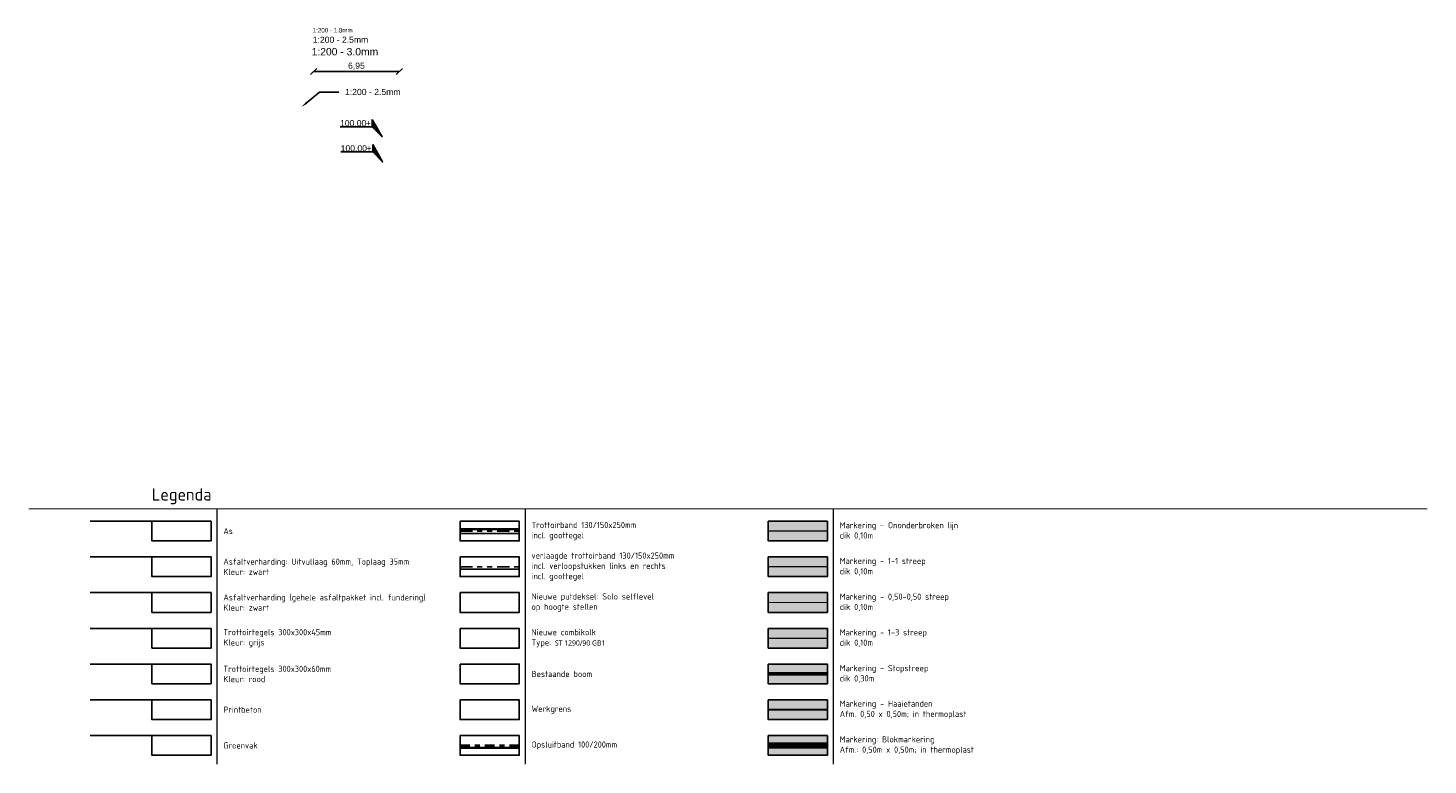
# Model space of a CAD drawing. Header units: metres. Extents: x 197458 to 198063, y 355297 to 355533.
# Tile 16 of 16: x 197950 to 198063, y 355473 to 355533. Entities that reach past the tile are written whole.
import ezdxf
from ezdxf import colors
from ezdxf.entities.mleader import LeaderData, LeaderLine
from ezdxf.enums import TextEntityAlignment as Align
from ezdxf.math import Vec2, Vec3

# ---------------------------------------------------------------- set-up
doc = ezdxf.new("R2010")
doc.units = ezdxf.units.M
for name, pattern in [('5050strp', [1, 0.5, -0.5]), ('V03 markering 1-3', [4, 1, -3]), ('VH-OPSLUITBAND_60X150', [10, 4, -2, 2, -2]), ('VH-TROTTOIRBAND_130-150', [15, 5, -2, 2, -2, 2, -2]), ('VW-1-1_STREEP', [2, 1, -1])]:
    doc.linetypes.add(name, pattern=pattern)
for name, color, linetype in [('B-XX-AL-HOOGTE_BESTAAND-T', 252, 'Continuous'), ('N-WE-VW-MARKERING_ONONDERBROKEN-G', 255, 'Continuous'), ('N-XX-AL-HOOGTE_NIEUW-T', 7, 'Continuous'), ('N-XX-VH-KANTOPSLUITING_TROTTOIRBAND_180_200_250-G', 7, 'Continuous'), ('N-XX-VH-KANTOPSLUITING_TROTTOIRBAND_INRITVERLOOPBAND-G', 10, 'Continuous'), ('N-XX-VH-KANTOPSLUITING_VOORKANTBAND-G', 7, 'VH-TROTTOIRBAND_130-150'), ('X-XX-AL-LEGENDA-G', 7, 'Continuous')]:
    doc.layers.add(name, color=color, linetype=linetype)
for name, color, linetype, lineweight in [('N-WE-VH-GOOT_TEGEL-G', 170, 'Continuous', 35), ('N-WE-VH-KANTOPSLUITING_OPSLUITBAND_60X150-G', 7, 'VH-OPSLUITBAND_60X150', 35), ('N-WE-VW-MARKERING-DWARS_BLOK_5050-G', 255, '5050strp', 35), ('N-WE-VW-MARKERING-LANGS_STREEP_13-G', 255, 'V03 markering 1-3', 0), ('N-WE-VW-MARKERING-STOPSTREEP-G', 255, 'Continuous', 0), ('N-WE-VW-MARKERING_DWARS_DRIEHOEK_5050-G', 255, 'VW-HAAIETAND50-L-N', 35), ('N-WE-VW-MARKERING_LANGS_STREEP_0.5_0.5-G', 255, 'VW-1-1_STREEP', 13), ('N-WE-VW-MARKERING_LANGS_STREEP_11-G', 255, 'VW-1-1_STREEP', 13), ('X-XX-AL-AANKLEDING-M', 7, 'Continuous', 18), ('X-XX-AL-AANKLEDING-T18', 1, 'Continuous', 18), ('X-XX-AL-AANKLEDING-T25', 7, 'Continuous', 25), ('X-XX-AL-AANKLEDING-T30', 2, 'Continuous', 30)]:
    doc.layers.add(name, color=color, linetype=linetype, lineweight=lineweight)
doc.styles.add('NLCS-ISO', font='NLCS-ISO.ttf')
doc.styles.add('NLCS_ISO', font='arial.ttf')
doc.styles.get("Standard").update_dxf_attribs({"font": 'arial.ttf'})
doc.linetypes.add('VW-HAAIETAND50-L-N', pattern='A,0,-0.5,[150,NLCS.SHX,S=1,R=0,X=-0.625,Y=0],-0.5', length=1)
doc.dimstyles.new('NLCS_1-200', dxfattribs={"dimscale": 0.2, "dimtxt": 2.5, "dimasz": 2.5, "dimexe": 1.25, "dimexo": 0.625, "dimtad": 1, "dimtxsty": 'Standard', "dimblk": 'OBLIQUE', "dimcen": 0, "dimse1": 1, "dimse2": 1, "dimadec": 0, "dimazin": 0, "dimtfac": 1, "dimtmove": 0, "dimatfit": 3, "dimfxl": 1, "dimarcsym": 0})

# ---------------------------------------------------------------- blocks, each defined once
blk = doc.blocks.new('_Oblique')
at = {"color": 0, "linetype": 'ByBlock', "lineweight": -2}
blk.add_line((-0.5, -0.5), (0.5, 0.5), dxfattribs=at)
blk = doc.blocks.new('*D9')
at = {"layer": 'Defpoints', "color": 0, "transparency": 16777216}
for p in [(197980, 355529.52), (197973.05, 355528.59), (197980, 355528.59)]:
    blk.add_point(p, dxfattribs=at)
at = {"layer": 'X-XX-AL-AANKLEDING-M', "color": 0, "lineweight": -2, "transparency": 16777216}
blk.add_line((197973.05, 355529.52), (197980, 355529.52), dxfattribs=at)
at = {"layer": 'X-XX-AL-AANKLEDING-M', "color": 0, "lineweight": -2, "transparency": 16777216, "xscale": 0.5, "yscale": 0.5, "zscale": 0.5, "rotation": 180}
blk.add_blockref('_Oblique', (197973.05, 355529.52), dxfattribs=at)
at = {"layer": 'X-XX-AL-AANKLEDING-M', "color": 0, "lineweight": -2, "transparency": 16777216, "xscale": 0.5, "yscale": 0.5, "zscale": 0.5}
blk.add_blockref('_Oblique', (197980, 355529.52), dxfattribs=at)
at = {"layer": 'X-XX-AL-AANKLEDING-M', "color": 0, "transparency": 16777216, "insert": (197976.52, 355529.95), "char_height": 0.5, "attachment_point": 5}
blk.add_mtext('6,95', dxfattribs=at)
blk = doc.blocks.new('Hoogtelabel')
h = blk.add_hatch(color=256)
h.dxf.hatch_style = 1
h.paths.add_polyline_path([(-4, 7), (-4, 4), (0, 0)])
blk.add_lwpolyline([(-4, 7), (-4, 4), (0, 0)], close=True)
blk.add_lwpolyline([(-17, 4), (-4, 4)])
at = {"insert": (-4.51, 4.25), "char_height": 2.5, "attachment_point": 9, "style": 'NLCS_ISO'}
blk.add_mtext_dynamic_manual_height_columns('+', width=2.8774, gutter_width=0.3, heights=[0], dxfattribs=at)
at = {"style": 'NLCS_ISO'}
blk.add_attdef('HOOGTE', text='', height=2.5, dxfattribs=at).set_placement((-6.35, 4.25), align=Align.RIGHT)

msp = doc.modelspace()

# ---------------------------------------------------------------- hatches: boundary and pattern name
at = {"layer": 'X-XX-AL-LEGENDA-G'}
h = msp.add_hatch(color=252, dxfattribs=at)
h.dxf.hatch_style = 1
h.paths.add_polyline_path([(198009.927, 355493.024), (198014.727, 355493.024), (198014.727, 355491.424), (198009.927, 355491.424)])
h = msp.add_hatch(color=252, dxfattribs=at)
h.dxf.hatch_style = 1
h.paths.add_polyline_path([(198009.927, 355490.124), (198014.727, 355490.124), (198014.727, 355488.524), (198009.927, 355488.524)])
h = msp.add_hatch(color=252, dxfattribs=at)
h.dxf.hatch_style = 1
h.paths.add_polyline_path([(198009.927, 355487.224), (198014.727, 355487.224), (198014.727, 355485.624), (198009.927, 355485.624)])
h = msp.add_hatch(color=252, dxfattribs=at)
h.dxf.hatch_style = 1
h.paths.add_polyline_path([(198009.927, 355484.324), (198014.727, 355484.324), (198014.727, 355482.724), (198009.927, 355482.724)])
h = msp.add_hatch(color=252, dxfattribs=at)
h.dxf.hatch_style = 1
h.paths.add_polyline_path([(198009.927, 355481.424), (198014.727, 355481.424), (198014.727, 355479.824), (198009.927, 355479.824)])
h = msp.add_hatch(color=252, dxfattribs=at)
h.dxf.hatch_style = 1
h.paths.add_polyline_path([(198009.927, 355478.524), (198014.727, 355478.524), (198014.727, 355476.924), (198009.927, 355476.924)])
h = msp.add_hatch(color=252, dxfattribs=at)
h.dxf.hatch_style = 1
h.paths.add_polyline_path([(198009.927, 355475.624), (198014.727, 355475.624), (198014.727, 355474.024), (198009.927, 355474.024)])

# ---------------------------------------------------------------- linework, layer by layer
at = {"layer": 'Defpoints', "color": 6, "flags": 128}
for points in [[(197959.927, 355493.024), (197954.927, 355493.024)], [(197959.927, 355490.124), (197954.927, 355490.124)], [(197959.927, 355487.224), (197954.927, 355487.224)], [(197959.927, 355484.324), (197954.927, 355484.324)], [(197959.927, 355481.424), (197954.927, 355481.424)], [(197959.927, 355478.524), (197954.927, 355478.524)], [(197959.927, 355475.624), (197954.927, 355475.624)]]:
    msp.add_lwpolyline(points, dxfattribs=at)
at = {"layer": 'N-WE-VH-GOOT_TEGEL-G', "ltscale": 0.2, "flags": 128}
msp.add_lwpolyline([(197984.927, 355492.374), (197989.727, 355492.374)], dxfattribs=at)
at = {"layer": 'N-WE-VH-KANTOPSLUITING_OPSLUITBAND_60X150-G', "ltscale": 0.2}
msp.add_lwpolyline([(197984.927, 355474.824), (197989.727, 355474.824)], dxfattribs=at)
at = {"layer": 'N-WE-VH-KANTOPSLUITING_OPSLUITBAND_60X150-G', "linetype": 'Continuous'}
msp.add_lwpolyline([(197984.927, 355474.624), (197989.727, 355474.624)], dxfattribs=at)
at = {"layer": 'N-WE-VW-MARKERING-DWARS_BLOK_5050-G', "const_width": 0.5, "flags": 128}
msp.add_lwpolyline([(198009.927, 355474.824), (198014.727, 355474.824)], dxfattribs=at)
at = {"layer": 'N-WE-VW-MARKERING-LANGS_STREEP_13-G', "const_width": 0.1, "flags": 128}
msp.add_lwpolyline([(198009.927, 355483.524), (198014.727, 355483.524)], dxfattribs=at)
at = {"layer": 'N-WE-VW-MARKERING-STOPSTREEP-G', "const_width": 0.3, "flags": 128}
msp.add_lwpolyline([(198009.927, 355480.624), (198014.727, 355480.624)], dxfattribs=at)
at = {"layer": 'N-WE-VW-MARKERING_DWARS_DRIEHOEK_5050-G', "const_width": 0.15, "flags": 128}
msp.add_lwpolyline([(198009.927, 355477.724), (198014.727, 355477.724)], dxfattribs=at)
at = {"layer": 'N-WE-VW-MARKERING_LANGS_STREEP_0.5_0.5-G', "ltscale": 0.5, "const_width": 0.1}
msp.add_lwpolyline([(198009.927, 355486.424), (198014.727, 355486.424)], dxfattribs=at)
at = {"layer": 'N-WE-VW-MARKERING_LANGS_STREEP_11-G', "const_width": 0.1, "flags": 128}
msp.add_lwpolyline([(198009.927, 355489.324), (198014.727, 355489.324)], dxfattribs=at)
at = {"layer": 'N-WE-VW-MARKERING_ONONDERBROKEN-G', "const_width": 0.1}
msp.add_lwpolyline([(198009.927, 355492.224), (198014.727, 355492.224)], dxfattribs=at)
at = {"layer": 'N-XX-VH-KANTOPSLUITING_TROTTOIRBAND_180_200_250-G', "flags": 128}
msp.add_lwpolyline([(197984.927, 355492.024), (197989.727, 355492.024)], dxfattribs=at)
at = {"layer": 'N-XX-VH-KANTOPSLUITING_TROTTOIRBAND_INRITVERLOOPBAND-G'}
msp.add_lwpolyline([(197984.927, 355489.124), (197989.727, 355489.124)], dxfattribs=at)
at = {"layer": 'N-XX-VH-KANTOPSLUITING_VOORKANTBAND-G', "ltscale": 0.2, "flags": 128}
for points in [[(197984.927, 355492.224), (197989.727, 355492.224)], [(197984.927, 355489.324), (197989.727, 355489.324)]]:
    msp.add_lwpolyline(points, dxfattribs=at)
at = {"layer": 'X-XX-AL-LEGENDA-G', "const_width": 0.1}
for points in [[(197949.927, 355494.024), (198063.404, 355494.024)], [(197965.216, 355494.024), (197965.216, 355473.285)], [(197990.216, 355494.024), (197990.216, 355473.285)], [(198015.216, 355494.024), (198015.216, 355473.285)]]:
    msp.add_lwpolyline(points, dxfattribs=at)
at = {"layer": 'X-XX-AL-LEGENDA-G', "flags": 128}
for points in [[(197959.927, 355493.024), (197964.727, 355493.024), (197964.727, 355491.424), (197959.927, 355491.424)], [(197984.927, 355493.024), (197989.727, 355493.024), (197989.727, 355491.424), (197984.927, 355491.424)], [(198009.927, 355493.024), (198014.727, 355493.024), (198014.727, 355491.424), (198009.927, 355491.424)], [(197959.927, 355490.124), (197964.727, 355490.124), (197964.727, 355488.524), (197959.927, 355488.524)], [(197984.927, 355490.124), (197989.727, 355490.124), (197989.727, 355488.524), (197984.927, 355488.524)], [(198009.927, 355490.124), (198014.727, 355490.124), (198014.727, 355488.524), (198009.927, 355488.524)], [(197959.927, 355487.224), (197964.727, 355487.224), (197964.727, 355485.624), (197959.927, 355485.624)], [(197984.927, 355487.224), (197989.727, 355487.224), (197989.727, 355485.624), (197984.927, 355485.624)], [(198009.927, 355487.224), (198014.727, 355487.224), (198014.727, 355485.624), (198009.927, 355485.624)], [(197959.927, 355484.324), (197964.727, 355484.324), (197964.727, 355482.724), (197959.927, 355482.724)], [(197984.927, 355484.324), (197989.727, 355484.324), (197989.727, 355482.724), (197984.927, 355482.724)], [(198009.927, 355484.324), (198014.727, 355484.324), (198014.727, 355482.724), (198009.927, 355482.724)], [(197959.927, 355481.424), (197964.727, 355481.424), (197964.727, 355479.824), (197959.927, 355479.824)], [(197984.927, 355481.424), (197989.727, 355481.424), (197989.727, 355479.824), (197984.927, 355479.824)], [(198009.927, 355481.424), (198014.727, 355481.424), (198014.727, 355479.824), (198009.927, 355479.824)], [(197959.927, 355478.524), (197964.727, 355478.524), (197964.727, 355476.924), (197959.927, 355476.924)], [(197984.927, 355478.524), (197989.727, 355478.524), (197989.727, 355476.924), (197984.927, 355476.924)], [(198009.927, 355478.524), (198014.727, 355478.524), (198014.727, 355476.924), (198009.927, 355476.924)], [(197959.927, 355475.624), (197964.727, 355475.624), (197964.727, 355474.024), (197959.927, 355474.024)], [(197984.927, 355475.624), (197989.727, 355475.624), (197989.727, 355474.024), (197984.927, 355474.024)], [(198009.927, 355475.624), (198014.727, 355475.624), (198014.727, 355474.024), (198009.927, 355474.024)]]:
    msp.add_lwpolyline(points, close=True, dxfattribs=at)

# ---------------------------------------------------------------- block references
at = {"layer": 'B-XX-AL-HOOGTE_BESTAAND-T', "xscale": 0.2, "yscale": 0.2, "zscale": 2}
msp.add_blockref('Hoogtelabel', (197978.646, 355522.189), dxfattribs=at).add_auto_attribs({'HOOGTE': '100.00'})
at = {"layer": 'N-XX-AL-HOOGTE_NIEUW-T', "xscale": 0.2, "yscale": 0.2, "zscale": 2}
msp.add_blockref('Hoogtelabel', (197978.597, 355524.229), dxfattribs=at).add_auto_attribs({'HOOGTE': '100.00'})

# ---------------------------------------------------------------- texts
at = {"layer": 'X-XX-AL-AANKLEDING-T18', "style": 'NLCS_ISO'}
msp.add_text('1:200 - 1.8mm', height=0.36, dxfattribs=at).set_placement((197972.972, 355532.687))
at = {"layer": 'X-XX-AL-AANKLEDING-T25', "style": 'NLCS_ISO'}
msp.add_text('1:200 - 2.5mm', height=0.5, dxfattribs=at).set_placement((197972.978, 355531.852))
at = {"layer": 'X-XX-AL-AANKLEDING-T30', "style": 'NLCS_ISO'}
msp.add_text('1:200 - 3.0mm', height=0.6, dxfattribs=at).set_placement((197972.885, 355530.829))
at = {"layer": 'X-XX-AL-LEGENDA-G', "width": 20, "attachment_point": 4, "style": 'NLCS-ISO'}
for s, insert, char_height in [('Legenda', (197959.927, 355495.048), 1), ('Trottoirband 130/150x250mm\\Pincl. goottegel', (197990.727, 355492.224), 0.5), ('Markering - Ononderbroken lijn\\Pdik 0,10m', (198015.727, 355492.224), 0.5), ('As', (197965.727, 355492.224), 0.5), ('verlaagde trottoirband 130/150x250mm\\Pincl. verloopstukken links en rechts\\Pincl. goottegel', (197990.727, 355489.324), 0.5), ('Asfaltverharding: Uitvullaag 60mm, Toplaag 35mm\\PKleur: zwart', (197965.727, 355489.324), 0.5), ('Markering - 1-1 streep\\Pdik 0,10m', (198015.727, 355489.324), 0.5), ('Asfaltverharding (gehele asfaltpakket incl. fundering)\\PKleur: zwart', (197965.727, 355486.424), 0.5), ('Nieuwe putdeksel: Solo selflevel\\Pop hoogte stellen', (197990.727, 355486.424), 0.5), ('Markering - 0,50-0,50 streep\\Pdik 0,10m', (198015.727, 355486.424), 0.5), ('Trottoirtegels 300x300x45mm\\PKleur: grijs', (197965.727, 355483.524), 0.5), ('Nieuwe combikolk\\PType: {\\fSegoe UI|b0|i0|c0|p34;\\H0.83333x;ST 1290/90 GB1 }', (197990.727, 355483.524), 0.5), ('Markering - 1-3 streep\\Pdik 0,10m', (198015.727, 355483.524), 0.5), ('Trottoirtegels 300x300x60mm\\PKleur: rood', (197965.727, 355480.624), 0.5), ('Markering - Stopstreep\\Pdik 0,30m', (198015.727, 355480.624), 0.5), ('Bestaande boom', (197990.727, 355480.624), 0.5), ('Printbeton', (197965.727, 355477.724), 0.5), ('Werkgrens', (197990.727, 355477.724), 0.5), ('Markering - Haaietanden\\PAfm. 0,50 x 0,50m; in thermoplast', (198015.727, 355477.724), 0.5), ('Markering: Blokmarkering\\PAfm.: 0,50m x 0,50m; in thermoplast', (198015.727, 355474.824), 0.5), ('Groenvak', (197965.727, 355474.824), 0.5), ('Opsluitband 100/200mm', (197990.727, 355474.824), 0.5)]:
    msp.add_mtext(s, dxfattribs=dict(at, insert=insert, char_height=char_height))

# ---------------------------------------------------------------- dimensions: what is measured, and where the dimension line sits
at = {"layer": 'X-XX-AL-AANKLEDING-M'}
dim = msp.add_aligned_dim(p1=(197973.046, 355528.585), p2=(197980, 355528.585), distance=0.937, dimstyle='NLCS_1-200', dxfattribs=at)
dim.commit()
dim.dimension.update_dxf_attribs({"geometry": '*D9', "text_midpoint": (197976.523, 355529.948)})

# ---------------------------------------------------------------- leaders
at = {"layer": 'X-XX-AL-AANKLEDING-T25'}
ml = msp.add_multileader_mtext('Standard', dxfattribs=at)
ml.set_content('1:200 - 2.5mm', color=256, style='NLCS_ISO')
ml.set_leader_properties()
ml.build(insert=Vec2(0, 0))
ml.multileader.update_dxf_attribs({"arrow_head_size": 0.5})
ctx = ml.context
ctx.base_point, ctx.char_height, ctx.arrow_head_size, ctx.landing_gap_size, ctx.plane_origin = Vec3(197975.097, 355527.857), 0.5, 0.5, 0.5, Vec3(197961.067, 355517.379)
notes = []
notes.append((ctx, [(0, (1, 1, 0), (197973.535, 355527.857), (1, 0), 1.562, [(0, [(197972.064, 355526.637)], 0, [])])]))
ctx.mtext.insert, ctx.mtext.flow_direction = Vec3(197975.597, 355528.111), 5
for ctx, leaders in notes:
    for number, flags, end, landing, length, lines in leaders:
        leader = LeaderData()
        leader.index, (leader.has_last_leader_line, leader.has_dogleg_vector, leader.attachment_direction) = number, flags
        leader.last_leader_point, leader.dogleg_vector, leader.dogleg_length = Vec3(end), Vec3(landing), length
        for number, points, colour, breaks in lines:
            line = LeaderLine()
            line.index, line.vertices, line.color, line.breaks = number, Vec3.list(points), colors.encode_raw_color(colour), breaks
            leader.lines.append(line)
        ctx.leaders.append(leader)

doc.saveas('drawing.dxf')
